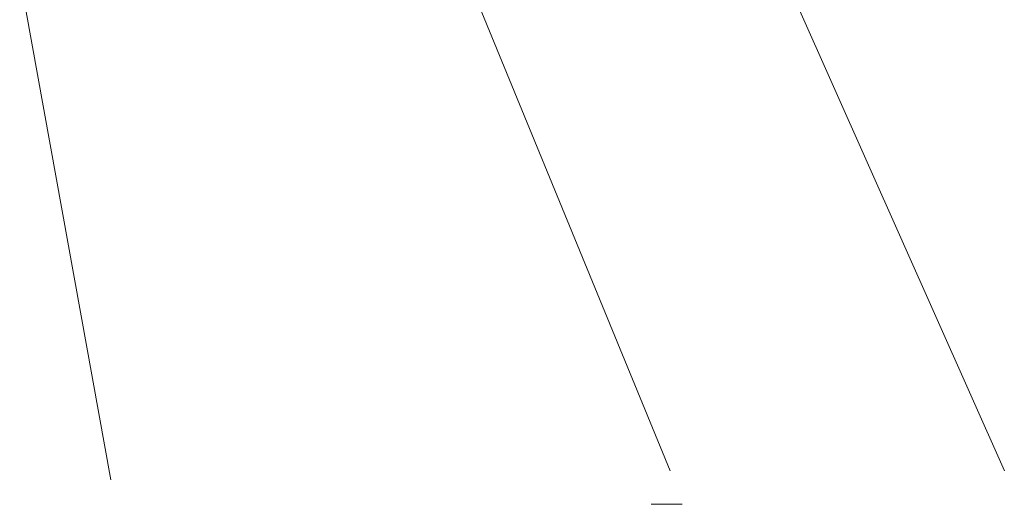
# Model space of a CAD drawing. Extents: x 44 to 177, y -263 to -14.
# Tile 86 of 256: x 119.34 to 132.01, y -172.92 to -166.69. Entities that reach past the tile are written whole.
import ezdxf

# ---------------------------------------------------------------- set-up
doc = ezdxf.new("R2010")
doc.units = 0
doc.header["$MEASUREMENT"] = 0
doc.layers.add('Livello 1', color=7, linetype='Continuous', lineweight=0)

# ---------------------------------------------------------------- blocks, each defined once
blk = doc.blocks.new('Block_0')
at = {"layer": 'Livello 1', "color": 250, "lineweight": 9, "true_color": 0x333333}
for points in [[(120.511, -172.608), (120.511, -172.608), (117.612, -156.597), (117.612, -156.597)], [(127.71, -172.496), (127.71, -172.496), (121.181, -156.597), (121.181, -156.597)], [(132.007, -172.496), (132.007, -172.496), (124.94, -156.597), (124.94, -156.597)]]:
    blk.add_open_spline(points, degree=3, dxfattribs=at)
for points, knots in [([(127.465, -172.925), (127.465, -172.925), (127.465, -172.925), (127.465, -172.925), (127.465, -172.925), (127.484, -172.925), (127.484, -172.925), (127.484, -172.925), (127.54, -172.925), (127.54, -172.925)], [0, 0, 0, 0, 1, 1, 1, 2, 2, 2, 3, 3, 3, 3]), ([(127.54, -172.925), (127.54, -172.925), (127.597, -172.925), (127.597, -172.925), (127.597, -172.925), (127.673, -172.925), (127.673, -172.925), (127.673, -172.925), (127.748, -172.925), (127.748, -172.925), (127.748, -172.925), (127.805, -172.925), (127.805, -172.925), (127.805, -172.925), (127.843, -172.925), (127.843, -172.925), (127.843, -172.925), (127.862, -172.925), (127.862, -172.925)], [0, 0, 0, 0, 1, 1, 1, 2, 2, 2, 3, 3, 3, 4, 4, 4, 5, 5, 5, 6, 6, 6, 6])]:
    blk.add_open_spline(points, degree=3, knots=knots, dxfattribs=at)

msp = doc.modelspace()

# ---------------------------------------------------------------- block references
at = {"layer": 'Livello 1'}
msp.add_blockref('Block_0', (0, 0), dxfattribs=at)

doc.saveas('drawing.dxf')
